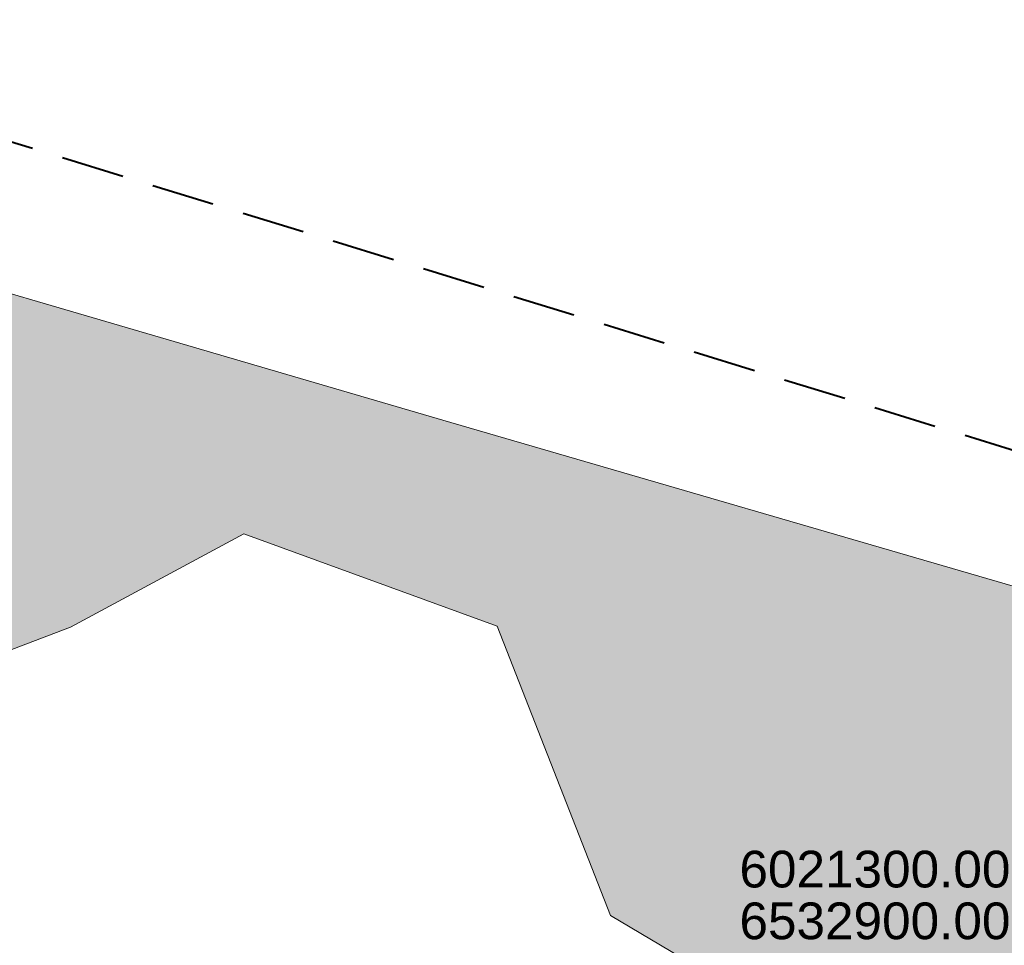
# Model space of a CAD drawing. Header units: millimetres. Extents: x 0 to 6535399, y 0 to 6021678.
# Tile 16 of 59: x 6532887 to 6532906, y 6021301 to 6021319. Entities that reach past the tile are written whole.
import ezdxf

# ---------------------------------------------------------------- set-up
doc = ezdxf.new("R2010")
doc.units = ezdxf.units.MM
doc.linetypes.add('4', pattern=[1.8, 1.2, -0.6])
doc.layers.add('PZT', color=7, linetype='Continuous', lineweight=5)
doc.styles.get("Standard").update_dxf_attribs({"font": 'arial.ttf'})

msp = doc.modelspace()

# ---------------------------------------------------------------- hatches: boundary and pattern name
at = {"layer": 'PZT', "linetype": 'Continuous', "true_color": 0x58ba48}
h = msp.add_hatch(dxfattribs=at)
h.set_pattern_fill('GRASS', color=85, scale=0.05)
h.paths.add_polyline_path([(6532855.984, 6021271.591), (6532855.281, 6021268.722), (6532864.301, 6021266.108), (6532868.892, 6021266.108), (6532871.374, 6021272.38), (6532871.374, 6021275.657), (6532858.915, 6021275.657)])
h.paths.add_polyline_path([(6532836.684, 6021277.766), (6532839.273, 6021288.723), (6532841.52, 6021296.79), (6532844.073, 6021299.777), (6532846.173, 6021297.677), (6532845.45, 6021293.098), (6532841.201, 6021279.855), (6532840.151, 6021277.389), (6532838.199, 6021276.982)])
h.paths.add_polyline_path([(6532879.098, 6021315.778), (6532895.033, 6021311.115), (6532918.171, 6021304.38), (6532916.471, 6021296.978), (6532911.003, 6021298.002), (6532910.363, 6021294.211), (6532907.97, 6021291.137), (6532901.334, 6021289.97), (6532902.559, 6021295.833), (6532903.166, 6021298.742), (6532898.229, 6021301.669), (6532896.065, 6021307.191), (6532891.24, 6021308.951), (6532887.936, 6021307.166), (6532886.275, 6021306.542), (6532880.43, 6021307.917), (6532877.876, 6021308.988), (6532877.519, 6021311.058), (6532878.555, 6021314.842)])
h.paths.add_polyline_path([(6532906.167, 6021286.181), (6532901.276, 6021284.577), (6532895.559, 6021283.18), (6532893.981, 6021280.559), (6532891.023, 6021278.951), (6532889.673, 6021275.852), (6532888.983, 6021273.268), (6532893.119, 6021271.374), (6532897.636, 6021269.305), (6532904.119, 6021267.578), (6532906.66, 6021270.119), (6532907.594, 6021272.4), (6532908.6, 6021277.653), (6532907.307, 6021280.724), (6532905.481, 6021281.547)])

# ---------------------------------------------------------------- linework, layer by layer
at = {"layer": 'PZT', "color": 30, "linetype": '4', "lineweight": 40, "true_color": 0xf26722}
msp.add_lwpolyline([(6532852.08, 6021309.69), (6532868.7, 6021318.75), (6532884.34, 6021317.18), (6532926.62, 6021304.17), (6532927.56, 6021299.83), (6532916.81, 6021259.31), (6532897.43, 6021264.68), (6532892.4, 6021245.52), (6532874.38, 6021250.32), (6532831.82, 6021261.35), (6532841.05, 6021298.39), (6532852.08, 6021309.69)], dxfattribs=at)
at = {"layer": 'PZT', "color": 85, "linetype": 'Continuous', "true_color": 0x58ba48}
msp.add_lwpolyline([(6532879.098, 6021315.778), (6532895.033, 6021311.115), (6532918.171, 6021304.38), (6532916.471, 6021296.978), (6532911.003, 6021298.002), (6532910.363, 6021294.211), (6532907.97, 6021291.137), (6532901.334, 6021289.97), (6532902.559, 6021295.833), (6532903.166, 6021298.742), (6532898.229, 6021301.669), (6532896.065, 6021307.191), (6532891.24, 6021308.951), (6532887.936, 6021307.166), (6532886.275, 6021306.542), (6532880.43, 6021307.917), (6532877.876, 6021308.988), (6532877.519, 6021311.058), (6532878.555, 6021314.842), (6532879.098, 6021315.778)], dxfattribs=at)

# ---------------------------------------------------------------- texts
at = {"layer": 'PZT', "linetype": 'Continuous', "char_height": 0.7, "attachment_point": 1}
for s, insert in [('6021300.00', (6532900.684, 6021302.906)), ('6532900.00', (6532900.684, 6021301.92))]:
    msp.add_mtext_dynamic_manual_height_columns(s, width=11.13665, gutter_width=12.5, heights=[0], dxfattribs=dict(at, insert=insert))

doc.saveas('drawing.dxf')
